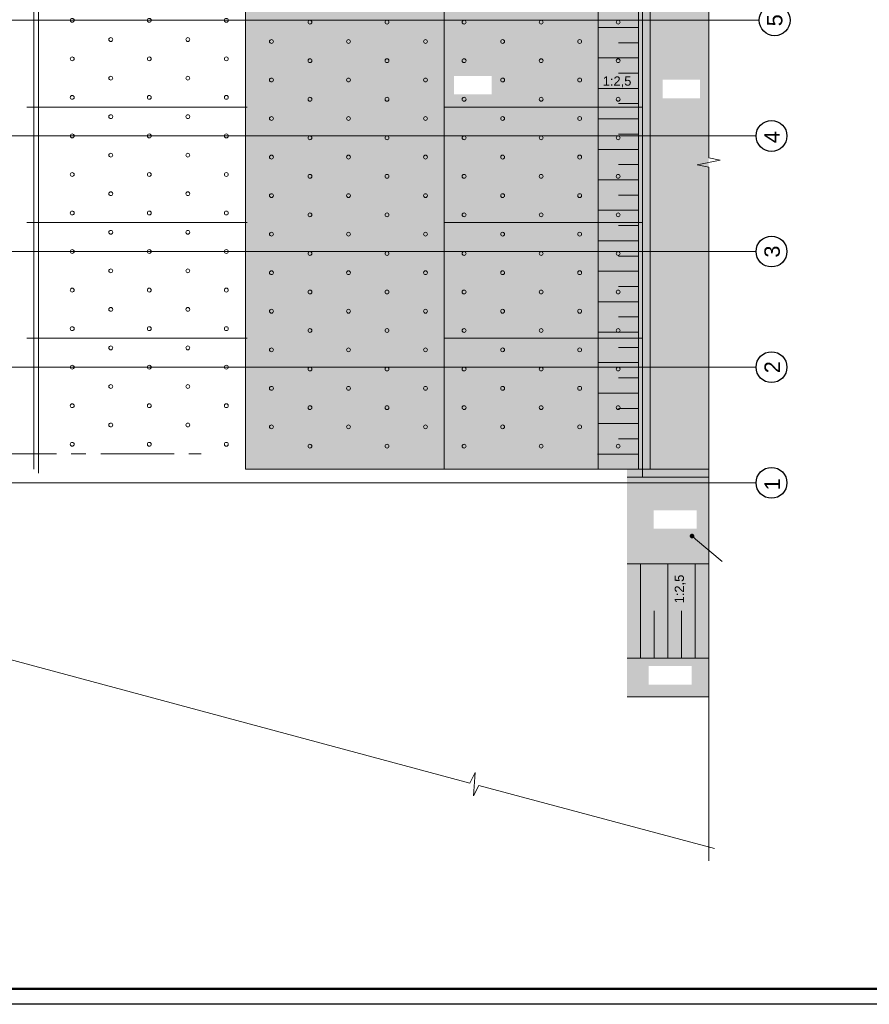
# Model space of a CAD drawing. Header units: millimetres. Extents: x -103517 to 366304, y 155051 to 387784.
# Tile 8 of 17: x 103115 to 130681, y 328384 to 360316. Entities that reach past the tile are written whole.
import ezdxf
from ezdxf import colors
from ezdxf.entities.mleader import LeaderData, LeaderLine
from ezdxf.enums import TextEntityAlignment as Align
from ezdxf.math import Vec2, Vec3

# ---------------------------------------------------------------- set-up
doc = ezdxf.new("R2010")
doc.units = ezdxf.units.MM
doc.header["$LTSCALE"] = 5
for name, pattern in [('CENTER', [50.8, 31.75, -6.35, 6.35, -6.35]), ('HIDDEN', [9.525, 6.35, -3.175]), ('осевая', [50.8, 31.75, -6.35, 6.35, -6.35])]:
    doc.linetypes.add(name, pattern=pattern)
for name, color, linetype, lineweight in [('_0', 7, 'Continuous', 0), ('Бетон', 7, 'Continuous', 35), ('заглавные надписи', 7, 'Continuous', 30), ('Отдел_Выноски(точка)', 7, 'Continuous', 15), ('Отдел_Заглавные надписи', 7, 'Continuous', 30), ('Отдел_Оси', 1, 'осевая', 15)]:
    doc.layers.add(name, color=color, linetype=linetype, lineweight=lineweight)
doc.layers.add('Оси', color=1, linetype='осевая')
doc.layers.add('штамп(текст)', color=7, linetype='Continuous')
doc.styles.add('arial', font='arial.ttf')
doc.styles.get("Standard").update_dxf_attribs({"font": 'arial.ttf'})
doc.styles.add('аrial', font='arial.ttf')

# ---------------------------------------------------------------- blocks, each defined once
blk = doc.blocks.new('*U115')
blk.add_lwpolyline([(5, -5), (-1256, -5), (-1256, 589), (5, 589)], close=True)
at = {"lineweight": 50}
blk.add_lwpolyline([(0, 0), (-1236, 0), (-1236, 584), (0, 584)], close=True, dxfattribs=at)
at = {"style": 'arial'}
blk.add_attdef('ФОРМАТ', (-36, -3.63), '', height=2.5, dxfattribs=at)
at = {"layer": 'штамп(текст)', "style": 'arial', "flags": 4}
for tag, height, p in [('Номер', 5, (-60.62, 47.59)), ('Стадия', 3.5, (-42.7, 18.69)), ('Лист', 3.5, (-27.97, 18.69)), ('Листов', 3.5, (-9.45, 18.69)), ('Отдел', 1.8, (-23.21, 1.04)), ('Год', 1.8, (-6.88, 1.05))]:
    blk.add_attdef(tag, text='', height=height, dxfattribs=at).set_placement(p, align=Align.CENTER)
at = {"layer": 'штамп(текст)', "lineweight": 30, "flags": 104}
blk.add_attdef('Объект', text='', height=3.5, dxfattribs=at).set_placement((-60.79, 39.49), align=Align.TOP_CENTER)
at = {"layer": 'штамп(текст)', "style": 'arial', "flags": 4}
for tag, p in [('Разраб', (-164.12, 26.34)), ('Пров', (-164.12, 21.4)), ('Утвердил1', (-184.87, 11.1)), ('Нач.отд', (-164.12, 10.85)), ('Нк', (-164.12, 6.4)), ('Утвердил', (-184.87, 0.96)), ('ФИО_утв', (-164.12, 1.09))]:
    blk.add_attdef(tag, p, '', height=2.5, dxfattribs=at)
at = {"layer": 'штамп(текст)', "lineweight": 30, "flags": 104}
for tag, p in [('Комплект', (-84.04, 22.95)), ('НазваниеЛиста', (-84.91, 8.24))]:
    blk.add_attdef(tag, text='', height=3.5, dxfattribs=at).set_placement(p, align=Align.MIDDLE_CENTER)
blk = doc.blocks.new('_Dot')
at = {"color": 0, "linetype": 'ByBlock', "lineweight": -2}
blk.add_line((-0.5, 0), (-1, 0), dxfattribs=at)
at = {"color": 0, "linetype": 'ByBlock', "const_width": 0.5}
blk.add_lwpolyline([(-0.25, 0, 1), (0.25, 0, 1)], format="xyb", close=True, dxfattribs=at)

msp = doc.modelspace()

# ---------------------------------------------------------------- hatches: boundary and pattern name
at = {"lineweight": 30}
h = msp.add_hatch(color=254, dxfattribs=at)
h.dxf.hatch_style = 1
h.paths.add_polyline_path([(125469.0361042, 371121.3992686), (125469.0331289, 371371.5700846), (123320.6191789, 371371.5700846), (123320.6191789, 345483.956963), (125469.217869, 345483.9083237), (125469.217869, 345733.6818122), (123570.6191789, 345733.7247921), (123571.1938978, 371121.4422314), (125469.217869, 371121.3992645), (125469.2235323, 371371.5700803)])
h = msp.add_hatch(color=254, dxfattribs=at)
h.dxf.hatch_style = 1
h.paths.add_polyline_path([(118370.6286201, 362607.2204088), (118370.6286201, 361707.2204088), (117181.0754141, 361707.2204088), (117181.0754141, 362607.2204088)], flags=16)
h.paths.add_polyline_path([(117203.8567405, 358489.8981326), (118424.9140393, 358489.8981326), (118424.9140393, 357889.8981326), (117203.8567405, 357889.8981326)], flags=16)
h.paths.add_polyline_path([(110445.6374526, 345733.9569629), (123320.6191789, 345733.8420157), (123320.6191789, 367971.3372377), (110445.6374526, 367971.4521849)])
h = msp.add_hatch(color=254, dxfattribs=at)
h.dxf.hatch_style = 1
h.paths.add_polyline_path([(123320.6176937, 345483.9599363), (122820.6176937, 345483.9599363), (122820.6191789, 345733.7247921), (123320.6191789, 345733.7247921)])
h = msp.add_hatch(color=254, dxfattribs=at)
h.dxf.hatch_style = 1
h.paths.add_polyline_path([(125074.4362313, 344409.2099095), (125074.4362313, 343809.2099095), (123679.886436, 343809.2099095), (123679.886436, 344409.2099095)])
h.paths.add_polyline_path([(124915.2599287, 339354.9426326), (124915.2599287, 338754.9426326), (123520.7101334, 338754.9426326), (123520.7101334, 339354.9426326)])
h.paths.add_polyline_path([(122820.619179, 338358.9748629), (125469.217869, 338358.9748629), (125469.217869, 345483.9083237), (122820.619179, 345483.9083237)])
at = {"layer": '_0', "lineweight": 25}
h = msp.add_hatch(dxfattribs=at)
h.set_pattern_fill('GRAVEL', color=256, scale=50)
h.paths.add_polyline_path([(125192.0573499, 358369.1251244), (125192.0573499, 357769.1251244), (123980.392957, 357769.1251244), (123980.392957, 358369.1251244)])
h.paths.add_polyline_path([(125469.217869, 345733.9569629), (123570.6191789, 345733.9569629), (123570.6191789, 371121.4390751), (125469.217869, 371121.4390751)])

# ---------------------------------------------------------------- linework, layer by layer
at = {"lineweight": 15}
for p, q in [((123195.6223053, 360064.7054704), (121883.1222276, 360064.7054704)), ((123195.6223053, 359570.5338021), (122539.3722665, 359570.5338021)), ((123195.6223053, 359076.3621339), (121883.1222276, 359076.3621339)), ((123195.6223053, 358582.1904656), (122539.3722665, 358582.1904656)), ((123195.6223053, 358088.0187973), (121883.1222276, 358088.0187973)), ((123195.6223053, 357593.8471291), (122539.3722665, 357593.8471291)), ((123195.6223053, 357099.6754608), (121883.1222276, 357099.6754608)), ((123195.6223053, 356605.5037926), (122539.3722665, 356605.5037926)), ((123195.6223053, 356111.3321243), (121883.1222276, 356111.3321243)), ((123195.6223053, 355617.160456), (122539.3722665, 355617.160456)), ((123195.6223053, 355122.9887878), (121883.1222276, 355122.9887878)), ((123195.6223053, 354628.8171195), (122539.3722665, 354628.8171195)), ((123195.6223053, 354134.6454512), (121883.1222276, 354134.6454512)), ((123195.6223053, 353640.473783), (122539.3722665, 353640.473783)), ((123195.6223053, 353146.3021147), (121883.1222276, 353146.3021147)), ((123195.6223053, 352652.1304464), (122539.3722665, 352652.1304464)), ((123195.6223053, 352157.9587782), (121883.1222276, 352157.9587782)), ((123195.6223053, 351663.7871099), (122539.3722665, 351663.7871099)), ((123195.6223053, 351169.6154417), (121883.1222276, 351169.6154417)), ((123195.6223053, 350675.4437734), (122539.3722665, 350675.4437734)), ((123195.6223053, 350181.2721051), (121883.1222276, 350181.2721051)), ((123195.6223053, 349687.1004369), (122539.3722665, 349687.1004369)), ((123195.6223053, 349192.9287686), (121883.1222276, 349192.9287686)), ((123195.6223053, 348698.7571003), (122539.3722665, 348698.7571003)), ((123195.6223053, 348204.5854321), (121883.1222276, 348204.5854321)), ((123195.6223053, 347710.4137638), (122539.3722665, 347710.4137638)), ((123195.6223053, 347216.2420955), (121883.1222276, 347216.2420955)), ((123195.6223053, 346722.0704273), (122539.3722665, 346722.0704273)), ((123179.1431689, 346227.898759), (121866.6430912, 346227.898759)), ((123262.052294, 339608.9748508), (123262.052294, 342671.4748508)), ((124144.918524, 339608.9748508), (124144.918524, 342671.4748508)), ((125027.784754, 339608.9748508), (125027.784754, 342671.4748508)), ((123703.485409, 339608.9748508), (123703.485409, 341140.2248508)), ((124586.351639, 339608.9748508), (124586.351639, 341140.2248508))]:
    msp.add_line(p, q, dxfattribs=at)
at = {"linetype": 'HIDDEN', "lineweight": 15, "ltscale": 10}
for p, q in [((103570.6374526, 346233.9569629), (103570.6374526, 345733.9569629)), ((110445.6374525, 345733.9569629), (110445.6374525, 346233.9569629))]:
    msp.add_line(p, q, dxfattribs=at)
at = {"lineweight": 20, "ltscale": 5}
for points in [[(125468.9451855, 380674.1520858), (125469.217869, 355838.247599), (125844.217869, 355763.247599), (125094.217869, 355613.247599), (125469.217869, 355538.247599), (125469.217869, 333034.9073667)], [(98893.6133098, 340610.9155131), (117723.5333079, 335559.91878), (117893.0348868, 335902.7295365), (117843.8094769, 335139.46231), (118013.3110558, 335482.2730664), (125660.4256612, 333433.2348835)]]:
    msp.add_lwpolyline(points, dxfattribs=at)
for centre in [(127609.0548519, 360296.456963), (127507.8032793, 356546.456963), (127507.8032793, 352796.456963), (127507.8032793, 349046.456963), (127507.8032793, 345296.456963)]:
    msp.add_circle(centre, 500)
at = {"layer": '_0', "color": 2}
msp.add_line((123320.6191789, 345733.7247921), (123320.6191789, 345483.956963), dxfattribs=at)
at = {"layer": 'Бетон', "lineweight": 20}
for p, q in [((103720.6374526, 345608.9569629), (103720.6374526, 371371.456963)), ((110445.6374525, 345733.9569629), (110445.6374522, 371371.456963)), ((116883.2236701, 345733.838577), (116883.1242701, 371371.5335249)), ((103570.6374525, 345733.9569629), (103570.6374526, 367971.4569629)), ((110445.6374523, 360296.4569629), (116883.2108265, 360296.4570373)), ((110445.6374524, 357483.9569629), (103720.6374525, 357483.9569629)), ((123320.6482575, 357483.9569631), (116883.1781136, 357483.9569631)), ((110445.6374524, 356546.456963), (116883.2108267, 356546.4570373)), ((110445.6374524, 353733.9569629), (103720.6374525, 353733.9569629)), ((123320.6627966, 353733.956963), (116883.1926528, 353733.956963)), ((110445.6374524, 352796.4569629), (116883.2108267, 352796.4570373)), ((110445.6374525, 349983.9569629), (103720.6374525, 349983.9569629)), ((123320.6191792, 349983.956963), (116883.1490353, 349983.956963)), ((110445.6374524, 349046.4569631), (116883.2108267, 349046.4570375)), ((122820.6191789, 345483.9629096), (125469.217869, 345483.9314094))]:
    msp.add_line(p, q, dxfattribs=at)
at = {"layer": 'Бетон', "color": 7, "lineweight": 20}
for p, q in [((123320.619179, 371121.4422444), (123320.6191789, 345733.7247921)), ((123570.6191789, 371121.4422444), (123570.6191789, 345733.7247921)), ((121883.1222276, 367971.4519286), (121883.1222276, 345733.7512274)), ((123195.6223053, 367971.4521626), (123195.6223053, 345733.7270908)), ((110695.6374522, 345733.9569629), (123320.6191789, 345733.9569629)), ((123320.6191789, 345733.7247921), (123320.6135248, 345483.9569631)), ((123320.6191789, 345733.6818122), (125469.217869, 345733.6818122)), ((123320.6191789, 345483.956963), (125469.217869, 345483.9083237)), ((125469.217869, 342671.4748508), (122820.619179, 342671.4748508)), ((125469.217869, 339608.9748508), (122820.619179, 339608.9748508)), ((125469.217869, 338358.9748629), (122820.619179, 338358.9748629))]:
    msp.add_line(p, q, dxfattribs=at)
msp.add_lwpolyline([(110695.6374522, 345733.9569629), (110445.6374526, 345733.9569629)], dxfattribs=at)
at = {"layer": 'Бетон', "lineweight": 15}
for centre in [(104820.6374524, 360296.4569629), (107320.6374524, 360296.4569629), (109820.6374525, 360296.4569629), (112533.1564788, 360235.5199684), (115033.1564788, 360235.5199684), (117533.1564788, 360235.5199683), (120033.1564788, 360235.5199683), (122533.1564788, 360235.5199682), (106070.6374524, 359671.4569629), (108570.6374524, 359671.4569629), (111283.1547491, 359610.5199684), (113783.1547491, 359610.5199684), (116283.1547491, 359610.5199683), (118783.1547492, 359610.5199683), (121283.1547492, 359610.5199682), (104820.6374524, 359046.4569629), (107320.6374524, 359046.4569629), (109820.6374525, 359046.4569629), (112533.1547491, 358985.5199684), (115033.1547492, 358985.5199684), (117533.1547491, 358985.5199683), (120033.1547492, 358985.5199683), (122533.1547492, 358985.5199682), (106070.6374524, 358421.4569629), (108570.6374524, 358421.4569629), (111283.1530194, 358360.5199684), (113783.1530195, 358360.5199684), (116283.1530194, 358360.5199683), (118783.1530195, 358360.5199683), (121283.1530195, 358360.5199683), (104820.6374524, 357796.4569629), (107320.6374524, 357796.4569629), (109820.6374525, 357796.4569629), (112533.1530195, 357735.5199684), (115033.1530194, 357735.5199684), (117533.1530195, 357735.5199683), (120033.1530195, 357735.5199683), (122533.1530195, 357735.5199682), (106070.6374524, 357171.4569629), (108570.6374524, 357171.4569629), (111283.1512898, 357110.5199685), (113783.1512898, 357110.5199684), (116283.1512898, 357110.5199684), (118783.1512898, 357110.5199683), (121283.1512898, 357110.5199683), (104820.6374524, 356546.4569629), (107320.6374524, 356546.4569629), (109820.6374525, 356546.4569629), (112533.1512898, 356485.5199684), (115033.1512898, 356485.5199684), (117533.1512898, 356485.5199683), (120033.1512898, 356485.5199683), (122533.1512898, 356485.5199683), (106070.6374524, 355921.4569629), (108570.6374524, 355921.4569629), (111283.1495601, 355860.5199684), (113783.1495601, 355860.5199684), (116283.1495602, 355860.5199683), (118783.1495601, 355860.5199683), (121283.1495602, 355860.5199683), (104820.6374524, 355296.4569629), (107320.6374524, 355296.4569629), (109820.6374525, 355296.4569629), (112533.1495601, 355235.5199684), (115033.1495602, 355235.5199684), (117533.1495601, 355235.5199683), (120033.1495602, 355235.5199683), (122533.1495602, 355235.5199682), (106070.6374524, 354671.4569629), (108570.6374524, 354671.4569629), (111283.1478304, 354610.5199684), (113783.1478305, 354610.5199684), (116283.1478304, 354610.5199684), (118783.1478305, 354610.5199683), (121283.1478306, 354610.5199683), (104820.6374524, 354046.4569629), (107320.6374524, 354046.4569629), (109820.6374525, 354046.4569629), (112533.1478305, 353985.5199684), (115033.1478305, 353985.5199684), (117533.1478305, 353985.5199683), (120033.1478306, 353985.5199683), (122533.1478305, 353985.5199682), (106070.6374524, 353421.4569629), (108570.6374524, 353421.4569629), (111283.1461008, 353360.5199685), (113783.1461008, 353360.5199684), (116283.1461008, 353360.5199684), (118783.1461008, 353360.5199683), (121283.1461008, 353360.5199683), (104820.6374524, 352796.4569629), (107320.6374524, 352796.4569629), (109820.6374525, 352796.4569629), (112533.1461008, 352735.5199684), (115033.1461008, 352735.5199684), (117533.1461008, 352735.5199683), (120033.1461008, 352735.5199683), (122533.1461008, 352735.5199682), (106070.6374524, 352171.4569629), (108570.6374524, 352171.4569629), (111283.1443711, 352110.5199684), (113783.1443711, 352110.5199684), (116283.1443712, 352110.5199684), (118783.1443711, 352110.5199683), (121283.1443712, 352110.5199683), (104820.6374524, 351546.4569629), (107320.6374524, 351546.4569629), (109820.6374525, 351546.4569629), (112533.1443711, 351485.5199684), (115033.1443712, 351485.5199684), (117533.1443712, 351485.5199683), (120033.1443712, 351485.5199683), (122533.1443712, 351485.5199683), (106070.6374524, 350921.4569629), (106070.6374525, 350921.4569629), (108570.6374524, 350921.4569629), (108570.6374525, 350921.4569629), (111283.1426415, 350860.5199684), (113783.1426415, 350860.5199684), (116283.1426415, 350860.5199683), (118783.1426415, 350860.5199683), (121283.1426416, 350860.5199683), (104820.6374524, 350296.4569629), (104820.6374524, 350296.4569629), (107320.6374524, 350296.4569629), (107320.6374525, 350296.4569629), (109820.6374525, 350296.4569629), (109820.6374525, 350296.4569629), (112533.1426415, 350235.5199684), (115033.1426415, 350235.5199684), (117533.1426415, 350235.5199683), (120033.1426416, 350235.5199683), (122533.1426415, 350235.5199682), (106070.6374525, 349671.4569629), (108570.6374525, 349671.4569629), (111283.1374525, 349610.5199685), (113783.1374525, 349610.5199684), (116283.1374525, 349610.5199684), (118783.1374526, 349610.5199683), (121283.1374525, 349610.5199683), (104820.6374525, 349046.4569629), (107320.6374525, 349046.4569629), (109820.6374525, 349046.4569629), (112533.1374525, 348985.5199684), (115033.1374525, 348985.5199684), (117533.1374525, 348985.5199683), (120033.1374526, 348985.5199683), (122533.1374526, 348985.5199682), (106070.6374525, 348421.4569629), (106070.6374525, 348421.4569629), (108570.6374525, 348421.4569629), (108570.6374525, 348421.4569629), (111283.1374525, 348360.5199684), (113783.1374526, 348360.5199684), (116283.1374525, 348360.5199683), (118783.1374526, 348360.5199683), (121283.1374526, 348360.5199682), (104820.6374525, 347796.4569629), (104820.6374525, 347796.4569629), (107320.6374525, 347796.4569629), (107320.6374525, 347796.4569629), (109820.6374525, 347796.4569629), (109820.6374525, 347796.4569629), (112533.1374526, 347735.5199684), (115033.1374525, 347735.5199684), (117533.1374526, 347735.5199683), (120033.1374526, 347735.5199683), (122533.1374526, 347735.5199682), (106070.6374525, 347171.4569629), (108570.6374525, 347171.4569629), (111283.1374525, 347110.5199684), (113783.1374525, 347110.5199684), (116283.1374525, 347110.5199684), (118783.1374525, 347110.5199683), (121283.1374525, 347110.5199683), (104820.6374525, 346546.4569629), (107320.6374525, 346546.4569629), (109820.6374525, 346546.4569629), (112533.1374524, 346485.5199684), (115033.1374525, 346485.5199684), (117533.1374526, 346485.5199683), (120033.1374525, 346485.5199683), (122533.1374526, 346485.5199682)]:
    msp.add_circle(centre, 62.5, dxfattribs=at)
at = {"layer": 'Оси', "linetype": 'осевая', "lineweight": 15, "ltscale": 0.1}
for p, q in [((127109.0548519, 360296.456963), (78135.7769556, 360296.4569629)), ((127007.8032793, 356546.456963), (78135.8325119, 356546.4569629)), ((127007.8032793, 352796.456963), (78135.8325119, 352796.4569629)), ((127007.8032793, 349046.456963), (102008.1374525, 349046.4569629)), ((127007.8032793, 345296.4569629), (78135.8325119, 345296.4569629))]:
    msp.add_line(p, q, dxfattribs=at)
at = {"layer": 'Отдел_Оси', "color": 1, "linetype": 'CENTER', "ltscale": 15}
for p, q in [((103347.6433715, 357483.9569629), (110720.6374525, 357483.956963)), ((103347.6433715, 353733.9569629), (110720.6374525, 353733.956963)), ((103347.6433715, 349983.9569629), (110720.6374525, 349983.956963)), ((82883.1374525, 346233.9569629), (109008.1374525, 346233.956963))]:
    msp.add_line(p, q, dxfattribs=at)

# ---------------------------------------------------------------- block references
at = {"lineweight": -3, "xscale": 100, "yscale": 100, "zscale": 100}
msp.add_blockref('*U115', (151023.3534528, 328883.6630306), dxfattribs=at)

# ---------------------------------------------------------------- texts
at = {"insert": (122030.4607388, 358475.7540892), "char_height": 300, "attachment_point": 1, "style": 'аrial'}
msp.add_mtext_dynamic_manual_height_columns('\\A1;1:2,5', width=1721.563297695, gutter_width=12.5, heights=[0], dxfattribs=at)
at = {"layer": 'заглавные надписи', "style": 'arial'}
msp.add_text('1:2,5', height=300, rotation=90, dxfattribs=at).set_placement((124665.1924839, 341385.5078161))
at = {"layer": 'Отдел_Заглавные надписи', "char_height": 500, "width": 6723.717614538, "attachment_point": 5, "rotation": 89.9999999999, "style": 'arial'}
for s, insert in [('5', (127613.2944861, 360296.456963)), ('4', (127523.0117067, 356506.0774608)), ('3', (127529.9848201, 352796.456963)), ('2', (127529.9848201, 349046.456963)), ('1', (127529.9848201, 345249.2298331))]:
    msp.add_mtext(s, dxfattribs=dict(at, insert=insert))

# ---------------------------------------------------------------- leaders
at = {"layer": 'Отдел_Выноски(точка)'}
ml = msp.add_multileader_mtext('Standard', dxfattribs=at)
ml.set_content('', color=256, style='arial')
ml.set_leader_properties(color=256, linetype='ByLayer', lineweight=-1)
ml.set_arrow_properties(name='DOT')
ml.build(insert=Vec2(0, 0))
ml.multileader.update_dxf_attribs({"text_left_attachment_type": 6, "text_right_attachment_type": 6, "arrow_head_size": 150})
ctx = ml.context
ctx.base_point, ctx.char_height, ctx.arrow_head_size, ctx.plane_origin, ctx.plane_x_axis, ctx.plane_y_axis = Vec3(125901.8944885, 342743.0804505), 300, 150, Vec3(126525.2100765, 343240.6059331), Vec3(-0.0040804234, 0.999991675), Vec3(-0.999991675, -0.0040804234)
ctx.left_attachment, ctx.right_attachment, ctx.text_align_type = 6, 6, 2
notes = []
notes.append((ctx, [(1, (1, 1, 0), (125901.8781261, 342747.0904069), (0.0040804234, -0.999991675), 0.0099897, [(0, [(124928.4941675, 343569.2367881)], 0, [])])]))
ctx.mtext.insert, ctx.mtext.text_direction, ctx.mtext.rotation, ctx.mtext.alignment, ctx.mtext.flow_direction = Vec3(125601.8888252, 342743.8563068), Vec3(-0.0040804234, 0.999991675), 1.5748767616, 3, 5
for ctx, leaders in notes:
    for number, flags, end, landing, length, lines in leaders:
        leader = LeaderData()
        leader.index, (leader.has_last_leader_line, leader.has_dogleg_vector, leader.attachment_direction) = number, flags
        leader.last_leader_point, leader.dogleg_vector, leader.dogleg_length = Vec3(end), Vec3(landing), length
        for number, points, colour, breaks in lines:
            line = LeaderLine()
            line.index, line.vertices, line.color, line.breaks = number, Vec3.list(points), colors.encode_raw_color(colour), breaks
            leader.lines.append(line)
        ctx.leaders.append(leader)

doc.saveas('drawing.dxf')
